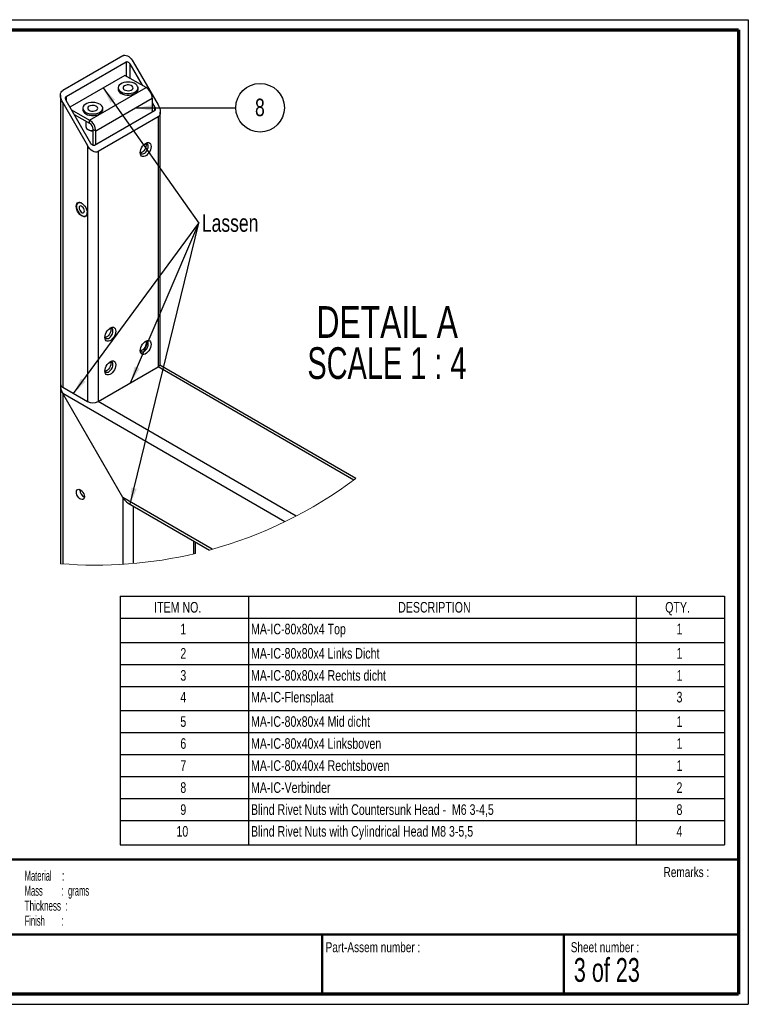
# Paper-space layout 'Sheet3' of a CAD drawing. Header units: millimetres. Extents: x 7 to 291, y 7 to 204.
# Tile 3 of 3: x 145 to 291, y 7 to 204. Entities that reach past the tile are written whole.
import ezdxf

# ---------------------------------------------------------------- set-up
doc = ezdxf.new("R2010")
doc.units = ezdxf.units.MM
for name, color, linetype in [('BORDERS', 7, 'Continuous'), ('DRAWING', 7, 'Continuous'), ('TEXT_SHEET_FORMAT', 7, 'Continuous')]:
    doc.layers.add(name, color=color, linetype=linetype)
doc.styles.add('SLDTEXTSTYLE1', font='TXT', dxfattribs={"width": 0.75})
doc.styles.add('SLDTEXTSTYLE2', font='TXT', dxfattribs={"width": 0.678571})
doc.styles.add('SLDTEXTSTYLE3', font='TXT', dxfattribs={"width": 0.5675})
doc.styles.add('SLDTEXTSTYLE4', font='TXT', dxfattribs={"width": 0.55})
doc.styles.add('SLDTEXTSTYLE5', font='TXT', dxfattribs={"width": 0.605})
doc.styles.add('SLDTEXTSTYLE6', font='TXT', dxfattribs={"width": 0.549})
doc.styles.add('SLDTEXTSTYLE8', font='TXT', dxfattribs={"width": 0.681818})
doc.dimstyles.new('SLDDIMSTYLE2', dxfattribs={"dimtxt": 0.18, "dimasz": 3.302, "dimexe": 0, "dimexo": 0.0625, "dimgap": 0, "dimtad": 0, "dimtih": 1, "dimtoh": 1, "dimdec": 0, "dimrnd": 1e-09, "dimzin": 0, "dimdsep": 46, "dimtxsty": 'Standard', "dimsah": 1, "dimcen": 0.09, "dimadec": 0, "dimazin": 0, "dimtfac": 3.302, "dimtdec": 0, "dimtofl": 0, "dimtmove": 0, "dimatfit": 3, "dimfxl": 1, "dimfrac": 2, "dimtolj": 1, "dimtzin": 0, "dimarcsym": 0})

# ---------------------------------------------------------------- blocks, each defined once
blk = doc.blocks.new('SW_NOTE_0_15')
at = {"layer": 'TEXT_SHEET_FORMAT', "color": 0, "char_height": 2, "attachment_point": 1}
for s, insert, style in [('Material     :', (0, 2.58), 'SLDTEXTSTYLE3'), ('Mass         :  grams', (0, -0.42), 'SLDTEXTSTYLE4'), ('Thickness  :', (0, -3.42), 'SLDTEXTSTYLE5'), ('Finish        :', (0, -6.42), 'SLDTEXTSTYLE6')]:
    blk.add_mtext(s, dxfattribs=dict(at, insert=insert, style=style))
blk = doc.blocks.new('SW_TABLEANNOTATION_1')
at = {"layer": 'DRAWING', "color": 0}
for p, q in [((0, 0), (0, -4.41)), ((0, 0), (25.73, 0)), ((25.73, 0), (25.73, -4.41)), ((25.73, 0), (103.39, 0)), ((103.39, 0), (103.39, -4.41)), ((103.39, 0), (121.06, 0)), ((121.06, 0), (121.06, -4.41)), ((0, -4.41), (25.73, -4.41)), ((0, -4.41), (0, -9.23)), ((25.73, -4.41), (103.39, -4.41)), ((25.73, -4.41), (25.73, -9.23)), ((103.39, -4.41), (121.06, -4.41)), ((103.39, -4.41), (103.39, -9.23)), ((121.06, -4.41), (121.06, -9.23)), ((0, -9.23), (0, -13.63)), ((0, -9.23), (25.73, -9.23)), ((25.73, -9.23), (25.73, -13.63)), ((25.73, -9.23), (103.39, -9.23)), ((103.39, -9.23), (103.39, -13.63)), ((103.39, -9.23), (121.06, -9.23)), ((121.06, -9.23), (121.06, -13.63)), ((0, -13.63), (0, -18.04)), ((0, -13.63), (25.73, -13.63)), ((25.73, -13.63), (25.73, -18.04)), ((25.73, -13.63), (103.39, -13.63)), ((103.39, -13.63), (103.39, -18.04)), ((103.39, -13.63), (121.06, -13.63)), ((121.06, -13.63), (121.06, -18.04)), ((0, -18.04), (0, -22.86)), ((0, -18.04), (25.73, -18.04)), ((25.73, -18.04), (25.73, -22.86)), ((25.73, -18.04), (103.39, -18.04)), ((103.39, -18.04), (103.39, -22.86)), ((103.39, -18.04), (121.06, -18.04)), ((121.06, -18.04), (121.06, -22.86)), ((0, -22.86), (0, -27.27)), ((0, -22.86), (25.73, -22.86)), ((25.73, -22.86), (25.73, -27.27)), ((25.73, -22.86), (103.39, -22.86)), ((103.39, -22.86), (103.39, -27.27)), ((103.39, -22.86), (121.06, -22.86)), ((121.06, -22.86), (121.06, -27.27)), ((0, -27.27), (0, -31.67)), ((0, -27.27), (25.73, -27.27)), ((25.73, -27.27), (25.73, -31.67)), ((25.73, -27.27), (103.39, -27.27)), ((103.39, -27.27), (103.39, -31.67)), ((103.39, -27.27), (121.06, -27.27)), ((121.06, -27.27), (121.06, -31.67)), ((0, -31.67), (0, -36.08)), ((0, -31.67), (25.73, -31.67)), ((25.73, -31.67), (25.73, -36.08)), ((25.73, -31.67), (103.39, -31.67)), ((103.39, -31.67), (103.39, -36.08)), ((103.39, -31.67), (121.06, -31.67)), ((121.06, -31.67), (121.06, -36.08)), ((0, -36.08), (0, -40.48)), ((0, -36.08), (25.73, -36.08)), ((25.73, -36.08), (25.73, -40.48)), ((25.73, -36.08), (103.39, -36.08)), ((103.39, -36.08), (103.39, -40.48)), ((103.39, -36.08), (121.06, -36.08)), ((121.06, -36.08), (121.06, -40.48)), ((0, -40.48), (0, -44.89)), ((0, -40.48), (25.73, -40.48)), ((25.73, -40.48), (25.73, -44.89)), ((25.73, -40.48), (103.39, -40.48)), ((103.39, -40.48), (103.39, -44.89)), ((103.39, -40.48), (121.06, -40.48)), ((121.06, -40.48), (121.06, -44.89)), ((0, -44.89), (0, -49.71)), ((0, -44.89), (25.73, -44.89)), ((25.73, -44.89), (25.73, -49.71)), ((25.73, -44.89), (103.39, -44.89)), ((103.39, -44.89), (103.39, -49.71)), ((103.39, -44.89), (121.06, -44.89)), ((121.06, -44.89), (121.06, -49.71)), ((0, -49.71), (25.73, -49.71)), ((25.73, -49.71), (103.39, -49.71)), ((103.39, -49.71), (121.06, -49.71))]:
    blk.add_line(p, q, dxfattribs=at)
at = {"layer": 'DRAWING', "color": 0, "attachment_point": 1, "style": 'SLDTEXTSTYLE1'}
for s, insert, char_height in [('ITEM NO.', (6.84, -1.15), 2.117), ('DESCRIPTION', (55.7, -1.15), 2.1167), ('QTY.', (109.17, -1.15), 2.117), ('1', (12.08, -5.5), 2.12), ('MA-IC-80x80x4 Top', (26.23, -5.5), 2.1167), ('1', (111.44, -5.5), 2.12), ('2', (12.08, -10.37), 2.12), ('MA-IC-80x80x4 Links Dicht', (26.23, -10.37), 2.1167), ('1', (111.44, -10.37), 2.12), ('3', (12.08, -14.78), 2.12), ('MA-IC-80x80x4 Rechts dicht', (26.23, -14.78), 2.1167), ('1', (111.44, -14.78), 2.12), ('4', (12.08, -19.13), 2.12), ('MA-IC-Flensplaat', (26.23, -19.13), 2.1167), ('3', (111.44, -19.13), 2.12), ('5', (12.08, -24.01), 2.12), ('MA-IC-80x80x4 Mid dicht', (26.23, -24.01), 2.1167), ('1', (111.44, -24.01), 2.12), ('6', (12.08, -28.41), 2.12), ('MA-IC-80x40x4 Linksboven', (26.23, -28.41), 2.1167), ('1', (111.44, -28.41), 2.12), ('7', (12.08, -32.82), 2.12), ('MA-IC-80x40x4 Rechtsboven', (26.23, -32.82), 2.1167), ('1', (111.44, -32.82), 2.12), ('8', (12.08, -37.22), 2.12), ('MA-IC-Verbinder', (26.23, -37.22), 2.1167), ('2', (111.44, -37.22), 2.12), ('9', (12.08, -41.63), 2.12), ('Blind Rivet Nuts with Countersunk Head -  M6 3-4,5', (26.23, -41.63), 2.1167), ('8', (111.44, -41.63), 2.12), ('10', (11.3, -45.98), 2.117), ('Blind Rivet Nuts with Cylindrical Head M8 3-5,5', (26.23, -45.98), 2.1167), ('4', (111.44, -45.98), 2.12)]:
    blk.add_mtext(s, dxfattribs=dict(at, insert=insert, char_height=char_height))
blk = doc.blocks.new('SW_NOTE_0_28')
at = {"layer": 'DRAWING', "color": 0, "char_height": 6.35, "attachment_point": 2}
for s, insert, style in [('DETAIL A', (17.07, 8.19), 'SLDTEXTSTYLE1'), ('SCALE 1 : 4', (17.01, -0.03), 'SLDTEXTSTYLE8')]:
    blk.add_mtext(s, dxfattribs=dict(at, insert=insert, style=style))
blk = doc.blocks.new('SW_NOTE_0_29')
at = {"layer": 'DRAWING', "color": 0, "insert": (0.61, 1.77), "char_height": 3.5, "attachment_point": 1, "style": 'SLDTEXTSTYLE1'}
blk.add_mtext('Lassen', dxfattribs=at)
blk = doc.blocks.new('SW_NOTE_0_30')
at = {"layer": 'DRAWING', "color": 0, "insert": (0.61, 1.77), "char_height": 3.5, "attachment_point": 1, "style": 'SLDTEXTSTYLE1'}
blk.add_mtext('Lassen', dxfattribs=at)
blk = doc.blocks.new('SW_NOTE_0_31')
at = {"layer": 'DRAWING', "color": 0, "insert": (0.61, 1.77), "char_height": 3.5, "attachment_point": 1, "style": 'SLDTEXTSTYLE1'}
blk.add_mtext('Lassen', dxfattribs=at)
blk = doc.blocks.new('SW_NOTE_0_32')
at = {"layer": 'DRAWING', "color": 0, "insert": (0.61, 1.77), "char_height": 3.5, "attachment_point": 1, "style": 'SLDTEXTSTYLE1'}
blk.add_mtext('Lassen', dxfattribs=at)
blk = doc.blocks.new('SW_NOTE_0_33')
at = {"layer": 'DRAWING', "color": 0}
blk.add_circle((4.86, 0.01), 4.86, dxfattribs=at)
at = {"layer": 'DRAWING', "color": 0, "insert": (4.82, 1.82), "char_height": 3.5, "attachment_point": 2, "style": 'SLDTEXTSTYLE1'}
blk.add_mtext('8', dxfattribs=at)

psp = doc.layouts.new('Sheet3')

# ---------------------------------------------------------------- linework, layer by layer
at = {"color": 7, "linetype": 'Continuous', "lineweight": 25}
for p, q in [((165.29, 196.58), (153.27, 189.64)), ((153.98, 188.42), (166, 195.35)), ((167.41, 195.35), (172.36, 186.78)), ((166.71, 194.95), (169.18, 190.66)), ((165.73, 192.65), (154.73, 186.3)), ((169.98, 190.2), (165.73, 192.65)), ((158.66, 183.67), (169.98, 190.2)), ((164.35, 190.15), (164.35, 189.84)), ((168.35, 189.84), (168.35, 190.15)), ((152.83, 188.67), (152.83, 130.85)), ((153.27, 187.19), (158.22, 178.62)), ((153.27, 187.19), (153.27, 130.24)), ((158.93, 179.03), (153.98, 187.6)), ((159.9, 181.53), (171.21, 188.06)), ((171.21, 188.06), (171.21, 185.3)), ((155.04, 185.76), (158.66, 183.67)), ((157.28, 186.07), (157.28, 185.76)), ((171.66, 185.56), (159.63, 178.62)), ((161.28, 185.76), (161.28, 186.07)), ((171.21, 187.14), (171.66, 186.37)), ((172.8, 134.93), (172.8, 185.3)), ((155.57, 184.84), (158.66, 183.06)), ((157.91, 183.49), (157.91, 182.39)), ((158.66, 183.06), (158.66, 183.67)), ((172.36, 184.33), (160.34, 177.39)), ((172.36, 184.33), (172.36, 134.32)), ((158.31, 181.83), (158.57, 181.68)), ((159.37, 181.83), (159.9, 181.53)), ((159.37, 178.61), (159.37, 181.83)), ((159.9, 178.77), (159.9, 181.53)), ((158.22, 178.62), (158.22, 127.38)), ((160.34, 177.39), (160.34, 127.38)), ((160.34, 127.38), (172.36, 134.32)), ((211.96, 111.97), (172.71, 134.63)), ((152.83, 130.49), (152.83, 94.93)), ((153.27, 130.24), (158.22, 127.38)), ((197.76, 103.33), (153.27, 129.01)), ((165.29, 108.19), (153.27, 129.01)), ((156.71, 109.68), (156.71, 109.78)), ((183.23, 97.84), (165.29, 108.19)), ((166.35, 107.07), (182.64, 97.67)), ((179.87, 96.97), (179.87, 99.27))]:
    psp.add_line(p, q, dxfattribs=at)
at = {"color": 8, "linetype": 'Continuous', "lineweight": 25}
for p, q in [((166, 195.35), (166, 192.5)), ((166.71, 194.95), (166.71, 192.09)), ((153.98, 188.42), (153.98, 187.6)), ((171.66, 186.37), (171.66, 185.56)), ((211.57, 111.68), (172.36, 134.32)), ((153.27, 129.01), (153.27, 94.9)), ((200.03, 104.47), (160.34, 127.38)), ((165.29, 108.19), (165.29, 94.81)), ((167.41, 106.46), (167.41, 94.97)), ((179.43, 99.52), (179.43, 96.87))]:
    psp.add_line(p, q, dxfattribs=at)
at = {"color": 7, "linetype": 'Continuous', "lineweight": 25, "flags": 128}
for points in [[(165.29, 196.58), (165.49, 196.66), (165.72, 196.68), (165.96, 196.64), (166.22, 196.54), (166.48, 196.39), (166.74, 196.19), (166.99, 195.95), (167.21, 195.66), (167.41, 195.35)], [(166, 195.35), (166.07, 195.38), (166.14, 195.39), (166.22, 195.37), (166.31, 195.34), (166.4, 195.29), (166.48, 195.23), (166.56, 195.14), (166.64, 195.05), (166.71, 194.95)], [(166.37, 191.3), (165.94, 191.28), (165.53, 191.2), (165.16, 191.08), (164.84, 190.91), (164.59, 190.7), (164.43, 190.47), (164.36, 190.22), (164.38, 189.97), (164.49, 189.73), (164.69, 189.51), (164.96, 189.32), (165.3, 189.17), (165.69, 189.06), (166.12, 189), (166.55, 189), (166.97, 189.05), (167.37, 189.15), (167.71, 189.3), (168, 189.49), (168.2, 189.71), (168.32, 189.95), (168.35, 190.2), (168.28, 190.45), (168.13, 190.68), (167.89, 190.89), (167.58, 191.06), (167.21, 191.19), (166.8, 191.28), (166.37, 191.3)], [(153.27, 187.19), (153.08, 187.56), (152.95, 187.94), (152.86, 188.31), (152.83, 188.67), (152.86, 188.99), (152.95, 189.27), (153.08, 189.49), (153.27, 189.64)], [(164.35, 189.84), (164.38, 189.67), (164.49, 189.43), (164.69, 189.21), (164.96, 189.01), (165.3, 188.86), (165.69, 188.75), (166.12, 188.7), (166.55, 188.69), (166.97, 188.75), (167.37, 188.85), (167.71, 189), (168, 189.19), (168.2, 189.41), (168.32, 189.65), (168.35, 189.84)], [(166.44, 190.72), (166.15, 190.72), (165.87, 190.65), (165.63, 190.55), (165.46, 190.41), (165.37, 190.25), (165.36, 190.07), (165.44, 189.91), (165.61, 189.76), (165.84, 189.66), (166.11, 189.59), (166.41, 189.57), (166.7, 189.61), (166.96, 189.69), (167.17, 189.82), (167.3, 189.97), (167.35, 190.14), (167.31, 190.31), (167.19, 190.47), (166.99, 190.59), (166.73, 190.68), (166.44, 190.72)], [(153.98, 187.6), (153.92, 187.72), (153.87, 187.85), (153.84, 187.97), (153.83, 188.09), (153.84, 188.2), (153.87, 188.29), (153.92, 188.36), (153.98, 188.42)], [(159.3, 187.22), (158.87, 187.2), (158.46, 187.12), (158.09, 186.99), (157.77, 186.82), (157.52, 186.62), (157.36, 186.39), (157.29, 186.14), (157.3, 185.89), (157.42, 185.65), (157.61, 185.43), (157.89, 185.24), (158.23, 185.08), (158.62, 184.98), (159.04, 184.92), (159.48, 184.92), (159.9, 184.97), (160.29, 185.07), (160.64, 185.22), (160.93, 185.41), (161.13, 185.63), (161.25, 185.87), (161.28, 186.12), (161.21, 186.37), (161.06, 186.6), (160.82, 186.81), (160.51, 186.98), (160.14, 187.11), (159.73, 187.19), (159.3, 187.22)], [(157.28, 185.76), (157.3, 185.59), (157.42, 185.35), (157.61, 185.12), (157.89, 184.93), (158.23, 184.78), (158.62, 184.67), (159.04, 184.62), (159.48, 184.61), (159.9, 184.66), (160.29, 184.77), (160.64, 184.92), (160.93, 185.1), (161.13, 185.32), (161.25, 185.56), (161.28, 185.76)], [(159.37, 186.64), (159.08, 186.63), (158.8, 186.57), (158.56, 186.47), (158.39, 186.33), (158.29, 186.16), (158.29, 185.99), (158.37, 185.83), (158.54, 185.68), (158.77, 185.57), (159.04, 185.51), (159.34, 185.49), (159.63, 185.53), (159.89, 185.61), (160.1, 185.73), (160.23, 185.89), (160.28, 186.06), (160.24, 186.23), (160.12, 186.38), (159.92, 186.51), (159.66, 186.6), (159.37, 186.64)], [(171.66, 186.37), (171.72, 186.25), (171.76, 186.12), (171.79, 186), (171.8, 185.88), (171.79, 185.77), (171.76, 185.68), (171.72, 185.61), (171.66, 185.56)], [(172.36, 186.78), (172.55, 186.41), (172.69, 186.03), (172.77, 185.66), (172.8, 185.3), (172.77, 184.98), (172.69, 184.71), (172.55, 184.49), (172.36, 184.33)], [(157.91, 182.39), (157.94, 182.23), (158.05, 182.04), (158.26, 181.86), (158.53, 181.73), (158.85, 181.64), (159.21, 181.6), (159.37, 181.6)], [(160.34, 177.39), (160.11, 177.31), (159.85, 177.3), (159.57, 177.36), (159.28, 177.5), (158.99, 177.7), (158.71, 177.96), (158.45, 178.27), (158.22, 178.62)], [(159.63, 178.62), (159.56, 178.59), (159.47, 178.59), (159.38, 178.61), (159.28, 178.65), (159.18, 178.72), (159.09, 178.81), (159, 178.91), (158.93, 179.03)], [(168.83, 176.89), (168.8, 177.17), (168.83, 177.49), (168.92, 177.83), (169.07, 178.16), (169.27, 178.48), (169.5, 178.75), (169.76, 178.97), (170.02, 179.12), (170.27, 179.2), (170.51, 179.19), (170.7, 179.1), (170.85, 178.94), (170.94, 178.71), (170.97, 178.43), (170.94, 178.11), (170.85, 177.77), (170.7, 177.44), (170.51, 177.12), (170.27, 176.85), (170.02, 176.63), (169.76, 176.48), (169.5, 176.4), (169.27, 176.41), (169.07, 176.5), (168.92, 176.66), (168.83, 176.89)], [(168.81, 177.35), (168.83, 177.26), (168.93, 177.07), (169.08, 176.96), (169.27, 176.93), (169.49, 176.98), (169.72, 177.11), (169.94, 177.31), (170.13, 177.57), (170.28, 177.85), (170.38, 178.15), (170.41, 178.43), (170.38, 178.67), (170.28, 178.86), (170.13, 178.97), (169.94, 179), (169.74, 178.96)], [(169.92, 179), (169.95, 178.92), (169.98, 178.67), (169.95, 178.39), (169.86, 178.1), (169.71, 177.81), (169.51, 177.56), (169.29, 177.36), (169.07, 177.22), (168.86, 177.17)], [(156, 166.12), (155.97, 166.45), (156, 166.73), (156.09, 166.97), (156.24, 167.13), (156.44, 167.22), (156.68, 167.23), (156.94, 167.15), (157.2, 167), (157.46, 166.77), (157.7, 166.5), (157.9, 166.18), (158.05, 165.84), (158.14, 165.49), (158.18, 165.17), (158.14, 164.88), (158.05, 164.65), (157.9, 164.48), (157.7, 164.4), (157.46, 164.39), (157.2, 164.46), (156.94, 164.62), (156.68, 164.84), (156.44, 165.12), (156.24, 165.44), (156.09, 165.78), (156, 166.12)], [(157.1, 167.07), (156.98, 167.13), (156.72, 167.21), (156.49, 167.2), (156.3, 167.12), (156.15, 166.96), (156.05, 166.73), (156.02, 166.46), (156.05, 166.14), (156.14, 165.81), (156.28, 165.47), (156.48, 165.16), (156.71, 164.89), (156.96, 164.67), (157.22, 164.52), (157.47, 164.44), (157.7, 164.44), (157.9, 164.53), (158.05, 164.69), (158.14, 164.91), (158.18, 165.19), (158.18, 165.19)], [(157.59, 165.32), (157.63, 165.51), (157.6, 165.74), (157.51, 165.98), (157.37, 166.2), (157.19, 166.37), (157.01, 166.48), (156.84, 166.51), (156.69, 166.45), (156.6, 166.32), (156.57, 166.13), (156.6, 165.91), (156.69, 165.67), (156.83, 165.45), (157, 165.28), (157.19, 165.17), (157.36, 165.14), (157.5, 165.19), (157.59, 165.32)], [(161.76, 139.94), (161.73, 140.22), (161.76, 140.54), (161.85, 140.88), (162, 141.22), (162.2, 141.53), (162.43, 141.8), (162.69, 142.02), (162.95, 142.17), (163.2, 142.25), (163.43, 142.24), (163.63, 142.15), (163.78, 141.99), (163.87, 141.76), (163.9, 141.48), (163.87, 141.16), (163.78, 140.82), (163.63, 140.49), (163.43, 140.18), (163.2, 139.9), (162.95, 139.68), (162.69, 139.53), (162.43, 139.46), (162.2, 139.46), (162, 139.55), (161.85, 139.71), (161.76, 139.94)], [(161.74, 140.41), (161.76, 140.31), (161.86, 140.12), (162.01, 140.01), (162.2, 139.98), (162.42, 140.03), (162.65, 140.16), (162.87, 140.36), (163.06, 140.62), (163.21, 140.9), (163.31, 141.2), (163.34, 141.48), (163.31, 141.72), (163.21, 141.91), (163.06, 142.02), (162.87, 142.05), (162.66, 142.01)], [(162.85, 142.05), (162.88, 141.97), (162.91, 141.72), (162.88, 141.44), (162.79, 141.15), (162.64, 140.86), (162.44, 140.61), (162.22, 140.41), (161.99, 140.28), (161.79, 140.22)], [(168.83, 137.29), (168.8, 137.57), (168.83, 137.89), (168.92, 138.23), (169.07, 138.56), (169.27, 138.87), (169.5, 139.15), (169.76, 139.37), (170.02, 139.52), (170.27, 139.59), (170.51, 139.59), (170.7, 139.5), (170.85, 139.34), (170.94, 139.11), (170.97, 138.83), (170.94, 138.51), (170.85, 138.17), (170.7, 137.84), (170.51, 137.52), (170.27, 137.25), (170.02, 137.03), (169.76, 136.88), (169.5, 136.8), (169.27, 136.81), (169.07, 136.9), (168.92, 137.06), (168.83, 137.29)], [(168.81, 137.75), (168.83, 137.65), (168.93, 137.47), (169.08, 137.36), (169.27, 137.32), (169.49, 137.38), (169.72, 137.51), (169.94, 137.71), (170.13, 137.96), (170.28, 138.25), (170.38, 138.55), (170.41, 138.83), (170.38, 139.07), (170.28, 139.25), (170.13, 139.37), (169.94, 139.4), (169.74, 139.35)], [(169.92, 139.4), (169.95, 139.31), (169.98, 139.07), (169.95, 138.79), (169.86, 138.49), (169.71, 138.21), (169.51, 137.95), (169.29, 137.75), (169.07, 137.62), (168.86, 137.57)], [(161.76, 133.21), (161.73, 133.49), (161.76, 133.81), (161.85, 134.14), (162, 134.48), (162.2, 134.79), (162.43, 135.07), (162.69, 135.29), (162.95, 135.44), (163.2, 135.51), (163.43, 135.51), (163.63, 135.42), (163.78, 135.26), (163.87, 135.03), (163.9, 134.74), (163.87, 134.42), (163.78, 134.09), (163.63, 133.75), (163.43, 133.44), (163.2, 133.16), (162.95, 132.95), (162.69, 132.79), (162.43, 132.72), (162.2, 132.73), (162, 132.81), (161.85, 132.98), (161.76, 133.21)], [(161.74, 133.67), (161.76, 133.57), (161.86, 133.39), (162.01, 133.27), (162.2, 133.24), (162.42, 133.29), (162.65, 133.43), (162.87, 133.63), (163.06, 133.88), (163.21, 134.17), (163.31, 134.46), (163.34, 134.74), (163.31, 134.99), (163.21, 135.17), (163.06, 135.29), (162.87, 135.32), (162.66, 135.27)], [(162.85, 135.32), (162.88, 135.23), (162.91, 134.99), (162.88, 134.71), (162.79, 134.41), (162.64, 134.13), (162.44, 133.87), (162.22, 133.67), (161.99, 133.54), (161.79, 133.49)], [(156.03, 108.99), (156, 109.27), (156.03, 109.51), (156.13, 109.7), (156.28, 109.81), (156.47, 109.84), (156.69, 109.79), (156.92, 109.66), (157.14, 109.46), (157.33, 109.2), (157.48, 108.91), (157.58, 108.62), (157.61, 108.34), (157.58, 108.1), (157.48, 107.91), (157.33, 107.8), (157.14, 107.77), (156.92, 107.82), (156.69, 107.95), (156.47, 108.15), (156.28, 108.41), (156.13, 108.69), (156.03, 108.99)]]:
    psp.add_lwpolyline(points, dxfattribs=at)
at = {"color": 7, "linetype": 'Continuous', "lineweight": 25}
for centre, radius, start, end in [((168.53, 187.94), 2.69, 2.6058, 57.3945), ((157.21, 181.4), 2.69, 2.6053, 57.3949), ((159.27, 183.02), 1.51, 242.5168, 273.789), ((157.83, 181.76), 1.54, 2.6048, 57.3958), ((172.05, 135.01), 0.754, 294.3761, 354.306), ((153.58, 130.92), 0.754, 185.6976, 245.6248), ((155.62, 130.5), 2.79, 175.4162, 212.3796), ((155.63, 130.51), 2.79, 175.4546, 212.3412), ((159.28, 129.43), 2.31, 242.6111, 297.3889), ((158.39, 109.72), 1.68, 181.6528, 242.1396), ((167.92, 109.62), 2.99, 208.5193, 238.3813), ((167.97, 109.67), 3.06, 208.8561, 238.0445)]:
    psp.add_arc(centre, radius, start, end, dxfattribs=at)
at = {"color": 7, "linetype": 'Continuous', "lineweight": 18}
for start, end in [(285.1699, 306.8119), (265.3334, 283.2905)]:
    psp.add_arc((159.9, 181.53), 86.88, start, end, dxfattribs=at)
at = {"layer": 'BORDERS', "lineweight": 70}
for p, q in [((8.57, 201.78), (288.57, 201.78)), ((288.57, 201.78), (288.57, 8.78)), ((288.57, 8.78), (8.57, 8.78))]:
    psp.add_line(p, q, dxfattribs=at)
at = {"layer": 'BORDERS', "lineweight": 50}
for p, q in [((8.57, 35.78), (288.57, 35.78)), ((8.57, 20.78), (288.57, 20.78)), ((205.22, 8.78), (205.22, 20.78)), ((253.65, 8.78), (253.65, 20.78))]:
    psp.add_line(p, q, dxfattribs=at)
at = {"layer": 'TEXT_SHEET_FORMAT'}
for p, q in [((6.57, 203.78), (290.57, 203.78)), ((290.57, 203.78), (290.57, 6.78)), ((6.57, 6.78), (290.57, 6.78))]:
    psp.add_line(p, q, dxfattribs=at)

# ---------------------------------------------------------------- block references
at = {"layer": 'DRAWING', "color": 7}
for name, p in [('SW_NOTE_0_33', (187.94, 186.16)), ('SW_NOTE_0_29', (180.53, 163.08)), ('SW_NOTE_0_30', (180.53, 163.08)), ('SW_NOTE_0_31', (180.53, 163.08)), ('SW_NOTE_0_32', (180.53, 163.08))]:
    psp.add_blockref(name, p, dxfattribs=at)
at = {"layer": 'DRAWING'}
for name, p in [('SW_NOTE_0_28', (201.19, 138.28)), ('SW_TABLEANNOTATION_1', (164.75, 88.43))]:
    psp.add_blockref(name, p, dxfattribs=at)
at = {"layer": 'TEXT_SHEET_FORMAT', "color": 218}
psp.add_blockref('SW_NOTE_0_15', (145.65, 30.93), dxfattribs=at)

# ---------------------------------------------------------------- texts
at = {"layer": 'TEXT_SHEET_FORMAT', "attachment_point": 1}
for s, insert, char_height, style in [('Remarks :', (273.6, 34.24), 2, 'SLDTEXTSTYLE1'), ('Part-Assem number :', (205.93, 19.21), 2, 'SLDTEXTSTYLE1'), ('Sheet number :', (255.01, 19.21), 2, 'SLDTEXTSTYLE1'), ('3 of 23', (255.63, 16.04), 4.763, 'SLDTEXTSTYLE2')]:
    psp.add_mtext(s, dxfattribs=dict(at, insert=insert, char_height=char_height, style=style))

# ---------------------------------------------------------------- leaders
at = {"layer": 'DRAWING', "color": 7}
for points in [[(161.37, 190.13), (180.53, 163.08)], [(167.85, 186.12), (187.94, 186.16)], [(155.42, 129), (180.53, 163.08)], [(166.78, 106.83), (180.53, 163.08)], [(166.86, 131.14), (180.53, 163.08)]]:
    psp.add_leader(points, dimstyle='SLDDIMSTYLE2', dxfattribs=at)

doc.saveas('drawing.dxf')
